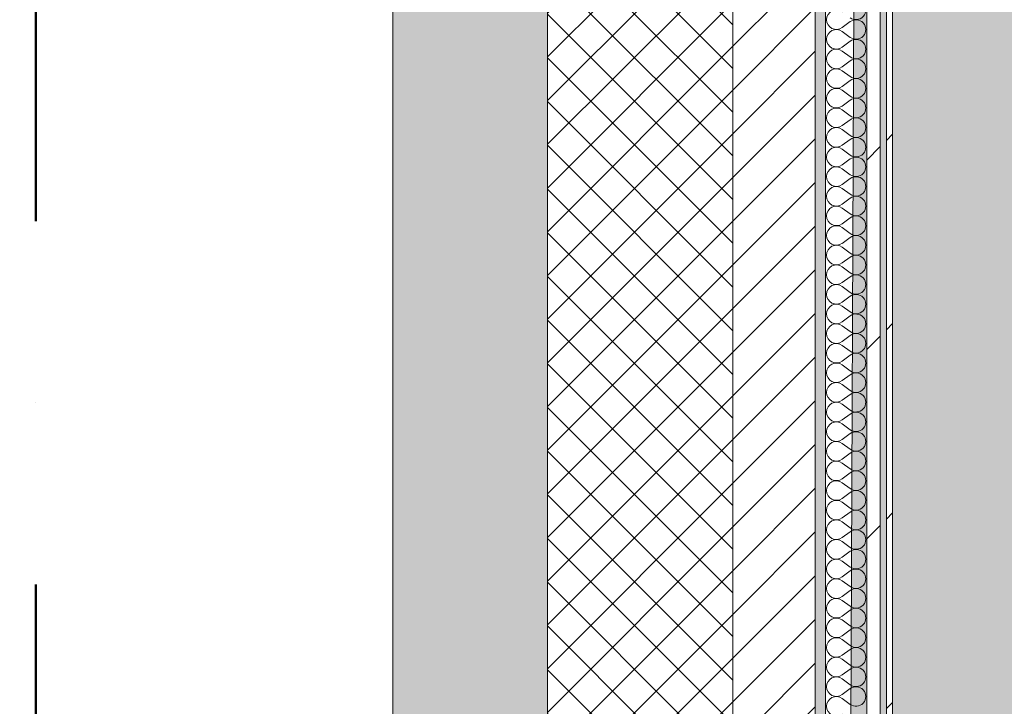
# Model space of a CAD drawing. Header units: millimetres. Extents: x -40968 to 13979, y -19284 to 4746.
# Tile 190 of 234: x -2464 to -1508, y -6400 to -5733. Entities that reach past the tile are written whole.
import ezdxf
from ezdxf.enums import TextEntityAlignment as Align

# ---------------------------------------------------------------- set-up
doc = ezdxf.new("R2010")
doc.units = ezdxf.units.MM
doc.header["$MEASUREMENT"] = 0
doc.linetypes.add('Punto & Rayas', pattern=[670.277762, 317.5, -176.388889, 0, -176.388874])
doc.linetypes.add('Wipeout_Contour', pattern=[1000, 0, -1000])
for name, color, linetype, lineweight, true_color in [('01_2D_Ambit_Pluma_Nº__242', 7, 'Continuous', 50, 0xfb0013), ('12_FAÇ_Façana_Pluma_Nº__102', 7, 'Continuous', 5, 0xcccccc), ('12_FAÇ_Façana_Pluma_Nº__174', 7, 'Continuous', 13, 0xe4ad2c), ('12_FAÇ_Façana_Pluma_Nº__176', 7, 'Continuous', 15, 0x93a0c6), ('Nuevo_05_AUX_Treball_Pluma_Nº__3', 7, 'Continuous', 5, 0xa4a4a4), ('Nuevo_08_E_Envans secs_Pluma_Nº__102', 7, 'Continuous', 5, 0xcccccc), ('Nuevo_08_E_Envans secs_Pluma_Nº__171', 171, 'Continuous', 13, 0xaaaaff), ('Nuevo_08_E_Envans secs_Pluma_Nº__177', 7, 'Continuous', 15, 0xf7e046)]:
    doc.layers.add(name, color=color, linetype=linetype, lineweight=lineweight, true_color=true_color)
for name, color, linetype in [('12_FAÇ_Façana', 7, 'Continuous'), ('Nuevo_05_AUX_Treball', 7, 'Continuous'), ('Nuevo_08_E_Envans secs', 7, 'Continuous')]:
    doc.layers.add(name, color=color, linetype=linetype)
for name, color, linetype, lineweight in [('12_FAÇ_Façana_Pluma_Nº__2', 8, 'Continuous', 5), ('12_FAÇ_Façana_Pluma_Nº__7', 7, 'Continuous', 5), ('Nuevo_08_E_Envans secs_Pluma_Nº__1', 7, 'Continuous', 5), ('Nuevo_Sellos de Zona Archicad_Pluma_Nº__1', 7, 'Continuous', 5)]:
    doc.layers.add(name, color=color, linetype=linetype, lineweight=lineweight)
doc.styles.add('Estilo_Generado_1', font='txt')
pattern_1 = [(45, (0, 0), (-183.848, 183.848), [195, -65]), (45, (7e-14, 183.85), (-183.848, 183.848), [195, -65])]

# ---------------------------------------------------------------- blocks, each defined once
blk = doc.blocks.new('Planta 2_Passadís_5_1', base_point=(-1416.7, 3400.2))
at = {"layer": 'Nuevo_05_AUX_Treball', "linetype": 'Continuous', "lineweight": 0, "true_color": 0xe5e5e5}
blk.add_hatch(color=254, dxfattribs=at).paths.add_polyline_path([(-28277.4, 3863.45), (-28277.4, 2109.55), (-1619.32, 2109.55), (-1682.64, -12338.98), (-3637.99, -12338.98), (-3641.2, -17111.12), (363.89, -17130.66), (363.89, -11988.98), (6068.89, -11988.98), (6068.89, -9207.42), (358.89, -9207.42), (358.89, 2108.94), (7332.11, 2109.55), (7331.95, 3863.45)])
at = {"layer": 'Nuevo_05_AUX_Treball_Pluma_Nº__3', "color": 253, "linetype": 'Continuous', "lineweight": 5, "true_color": 0xa4a4a4, "flags": 128}
blk.add_lwpolyline([(-28277.4, 3863.45), (-28277.4, 2109.55), (-1619.32, 2109.55), (-1682.64, -12338.98), (-3637.99, -12338.98), (-3641.2, -17111.12), (363.89, -17130.66), (363.89, -11988.98), (6068.89, -11988.98), (6068.89, -9207.42), (358.89, -9207.42), (358.89, 2108.94), (7332.11, 2109.55), (7331.95, 3863.45)], close=True, dxfattribs=at)
at = {"layer": 'Nuevo_Sellos de Zona Archicad_Pluma_Nº__1', "color": 7, "lineweight": 5, "style": 'Estilo_Generado_1'}
for tag, p in [('ROOM_NAME', (-1416.7, 3342.05)), ('ROOM_NUMBER', (-1416.7, 3117.65)), ('ROOM_AREA', (-1416.7, 2890.28))]:
    blk.add_attdef(tag, text='', height=120, dxfattribs=at).set_placement(p, align=Align.TOP_LEFT)
blk = doc.blocks.new('Muro_1_1', base_point=(-1681.11, -1193.98))
at = {"layer": '12_FAÇ_Façana_Pluma_Nº__102', "linetype": 'Continuous', "lineweight": 0, "true_color": 0xe5e5e5}
blk.add_hatch(color=254, dxfattribs=at).paths.add_polyline_path([(-2101.11, -10658.98), (-1951.11, -10658.98), (-1951.11, -7438.98), (-1971.11, -7438.98), (-1971.11, -6988.97), (-1951.11, -6988.97), (-1951.11, -1638.98), (-2101.11, -1638.98)])
at = {"layer": '12_FAÇ_Façana_Pluma_Nº__174', "linetype": 'Continuous', "lineweight": 13, "true_color": 0xe4ad2c}
h = blk.add_hatch(dxfattribs=at)
h.set_pattern_fill('SATE_Aislamiento_0001', color=42, style=0, pattern_type=2)
h.set_pattern_definition([(45, (0, 0), (-21.2132, 21.2132), []), (135, (0, 0), (21.2132, 21.2132), [])])
h.paths.add_polyline_path([(-1951.11, -1638.98), (-1951.11, -6988.97), (-1771.11, -6988.97), (-1771.11, -1638.98)])
at = {"layer": '12_FAÇ_Façana_Pluma_Nº__176', "linetype": 'Continuous', "lineweight": 0, "true_color": 0x495063}
blk.add_hatch(color=251, dxfattribs=at).paths.add_polyline_path([(-1681.11, -1678.98), (-1691.11, -1678.98), (-1691.11, -6988.97), (-1681.11, -6988.97)])
at = {"layer": '12_FAÇ_Façana_Pluma_Nº__2', "linetype": 'Continuous', "lineweight": 5}
h = blk.add_hatch(dxfattribs=at)
h.set_pattern_fill('Ceramic_0001', color=8, style=0, pattern_type=2)
h.set_pattern_definition([(45, (0, 0), (-21.2132, 21.2132), [])])
h.paths.add_polyline_path([(-1691.11, -1678.98), (-1771.11, -1678.98), (-1771.11, -6988.97), (-1691.11, -6988.97)])
at = {"layer": '12_FAÇ_Façana_Pluma_Nº__7', "color": 7, "linetype": 'Continuous', "lineweight": 5}
for p, q in [((-1951.11, -1638.98), (-1951.11, -6988.97)), ((-1771.11, -6988.97), (-1771.11, -1678.98)), ((-1691.11, -6988.97), (-1691.11, -1678.98))]:
    blk.add_line(p, q, dxfattribs=at)
at = {"layer": '12_FAÇ_Façana_Pluma_Nº__7', "color": 7, "linetype": 'Continuous', "lineweight": 5, "flags": 128}
for points in [[(-2101.11, -1638.98), (-2101.11, -10658.98)], [(-1681.11, -6988.97), (-1681.11, -1678.98)]]:
    blk.add_lwpolyline(points, dxfattribs=at)
blk = doc.blocks.new('*X368')
at = {"layer": 'Nuevo_08_E_Envans secs_Pluma_Nº__102', "color": 254, "linetype": 'Continuous', "lineweight": 5, "true_color": 0xcccccc}
for p, q in [((-1657.3, -5735.24), (-1664.92, -5740.95)), ((-1657.3, -5750.48), (-1664.92, -5744.76)), ((-1657.3, -5754.29), (-1664.92, -5760)), ((-1657.3, -5769.52), (-1664.92, -5763.81)), ((-1657.3, -5773.33), (-1664.92, -5779.05)), ((-1657.3, -5788.57), (-1664.92, -5782.86)), ((-1657.3, -5792.38), (-1664.92, -5798.1)), ((-1657.3, -5807.62), (-1664.92, -5801.9)), ((-1657.3, -5811.43), (-1664.92, -5817.14)), ((-1657.3, -5826.67), (-1664.92, -5820.95)), ((-1657.3, -5830.48), (-1664.92, -5836.19)), ((-1657.3, -5845.71), (-1664.92, -5840)), ((-1657.3, -5849.52), (-1664.92, -5855.24)), ((-1657.3, -5864.76), (-1664.92, -5859.05)), ((-1657.3, -5868.57), (-1664.92, -5874.29)), ((-1657.3, -5883.81), (-1664.92, -5878.1)), ((-1657.3, -5887.62), (-1664.92, -5893.33)), ((-1657.3, -5902.86), (-1664.92, -5897.14)), ((-1657.3, -5906.67), (-1664.92, -5912.38)), ((-1657.3, -5921.9), (-1664.92, -5916.19)), ((-1657.3, -5925.71), (-1664.92, -5931.43)), ((-1657.3, -5940.95), (-1664.92, -5935.24)), ((-1657.3, -5944.76), (-1664.92, -5950.48)), ((-1657.3, -5960), (-1664.92, -5954.29)), ((-1657.3, -5963.81), (-1664.92, -5969.52)), ((-1657.3, -5979.05), (-1664.92, -5973.33)), ((-1657.3, -5982.86), (-1664.92, -5988.57)), ((-1657.3, -5998.1), (-1664.92, -5992.38)), ((-1657.3, -6001.9), (-1664.92, -6007.62)), ((-1657.3, -6017.14), (-1664.92, -6011.43)), ((-1657.3, -6020.95), (-1664.92, -6026.67)), ((-1657.3, -6036.19), (-1664.92, -6030.48)), ((-1657.3, -6040), (-1664.92, -6045.71)), ((-1657.3, -6055.24), (-1664.92, -6049.52)), ((-1657.3, -6059.05), (-1664.92, -6064.76)), ((-1657.3, -6074.29), (-1664.92, -6068.57)), ((-1657.3, -6078.1), (-1664.92, -6083.81)), ((-1657.3, -6093.33), (-1664.92, -6087.62)), ((-1657.3, -6097.14), (-1664.92, -6102.86)), ((-1657.3, -6112.38), (-1664.92, -6106.67)), ((-1657.3, -6116.19), (-1664.92, -6121.9)), ((-1657.3, -6131.43), (-1664.92, -6125.71)), ((-1657.3, -6135.24), (-1664.92, -6140.95)), ((-1657.3, -6150.48), (-1664.92, -6144.76)), ((-1657.3, -6154.29), (-1664.92, -6160)), ((-1657.3, -6169.52), (-1664.92, -6163.81)), ((-1657.3, -6173.33), (-1664.92, -6179.05)), ((-1657.3, -6188.57), (-1664.92, -6182.86)), ((-1657.3, -6192.38), (-1664.92, -6198.1)), ((-1657.3, -6207.62), (-1664.92, -6201.9)), ((-1657.3, -6211.43), (-1664.92, -6217.14)), ((-1657.3, -6226.67), (-1664.92, -6220.95)), ((-1657.3, -6230.48), (-1664.92, -6236.19)), ((-1657.3, -6245.71), (-1664.92, -6240)), ((-1657.3, -6249.52), (-1664.92, -6255.24)), ((-1657.3, -6264.76), (-1664.92, -6259.05)), ((-1657.3, -6268.57), (-1664.92, -6274.29)), ((-1657.3, -6283.81), (-1664.92, -6278.1)), ((-1657.3, -6287.62), (-1664.92, -6293.33)), ((-1657.3, -6302.86), (-1664.92, -6297.14)), ((-1657.3, -6306.67), (-1664.92, -6312.38)), ((-1657.3, -6321.9), (-1664.92, -6316.19)), ((-1657.3, -6325.71), (-1664.92, -6331.43)), ((-1657.3, -6340.95), (-1664.92, -6335.24)), ((-1657.3, -6344.76), (-1664.92, -6350.48)), ((-1657.3, -6360), (-1664.92, -6354.29)), ((-1657.3, -6363.81), (-1664.92, -6369.52)), ((-1657.3, -6379.05), (-1664.92, -6373.33)), ((-1657.3, -6382.86), (-1664.92, -6388.57)), ((-1657.3, -6398.1), (-1664.92, -6392.38))]:
    blk.add_line(p, q, dxfattribs=at)
for centre, start, end in [((-1651.59, -5723.81), 233.1301, 126.8699), ((-1670.63, -5733.33), 53.1301, 180), ((-1670.63, -5733.33), 180, 306.8699), ((-1651.59, -5742.86), 233.1301, 126.8699), ((-1670.63, -5752.38), 53.1301, 180), ((-1670.63, -5752.38), 180, 306.8699), ((-1651.59, -5761.9), 233.1301, 126.8699), ((-1670.63, -5771.43), 53.1301, 180), ((-1670.63, -5771.43), 180, 306.8699), ((-1651.59, -5780.95), 233.1301, 126.8699), ((-1670.63, -5790.48), 53.1301, 180), ((-1670.63, -5790.48), 180, 306.8699), ((-1651.59, -5800), 233.1301, 126.8699), ((-1670.63, -5809.52), 53.1301, 180), ((-1670.63, -5809.52), 180, 306.8699), ((-1651.59, -5819.05), 233.1301, 126.8699), ((-1670.63, -5828.57), 53.1301, 180), ((-1670.63, -5828.57), 180, 306.8699), ((-1651.59, -5838.1), 233.1301, 126.8699), ((-1670.63, -5847.62), 53.1301, 180), ((-1670.63, -5847.62), 180, 306.8699), ((-1651.59, -5857.14), 233.1301, 126.8699), ((-1670.63, -5866.67), 53.1301, 180), ((-1670.63, -5866.67), 180, 306.8699), ((-1651.59, -5876.19), 233.1301, 126.8699), ((-1670.63, -5885.71), 53.1301, 180), ((-1670.63, -5885.71), 180, 306.8699), ((-1651.59, -5895.24), 233.1301, 126.8699), ((-1670.63, -5904.76), 53.1301, 180), ((-1670.63, -5904.76), 180, 306.8699), ((-1651.59, -5914.29), 233.1301, 126.8699), ((-1670.63, -5923.81), 53.1301, 180), ((-1670.63, -5923.81), 180, 306.8699), ((-1651.59, -5933.33), 233.1301, 126.8699), ((-1670.63, -5942.86), 53.1301, 180), ((-1670.63, -5942.86), 180, 306.8699), ((-1651.59, -5952.38), 233.1301, 126.8699), ((-1670.63, -5961.9), 53.1301, 180), ((-1670.63, -5961.9), 180, 306.8699), ((-1651.59, -5971.43), 233.1301, 126.8699), ((-1670.63, -5980.95), 53.1301, 180), ((-1670.63, -5980.95), 180, 306.8699), ((-1651.59, -5990.48), 233.1301, 126.8699), ((-1670.63, -6000), 53.1301, 180), ((-1670.63, -6000), 180, 306.8699), ((-1651.59, -6009.52), 233.1301, 126.8699), ((-1670.63, -6019.05), 53.1301, 180), ((-1670.63, -6019.05), 180, 306.8699), ((-1651.59, -6028.57), 233.1301, 126.8699), ((-1670.63, -6038.1), 53.1301, 180), ((-1670.63, -6038.1), 180, 306.8699), ((-1651.59, -6047.62), 233.1301, 126.8699), ((-1670.63, -6057.14), 53.1301, 180), ((-1670.63, -6057.14), 180, 306.8699), ((-1651.59, -6066.67), 233.1301, 126.8699), ((-1670.63, -6076.19), 53.1301, 180), ((-1670.63, -6076.19), 180, 306.8699), ((-1651.59, -6085.71), 233.1301, 126.8699), ((-1670.63, -6095.24), 53.1301, 180), ((-1670.63, -6095.24), 180, 306.8699), ((-1651.59, -6104.76), 233.1301, 126.8699), ((-1670.63, -6114.29), 53.1301, 180), ((-1670.63, -6114.29), 180, 306.8699), ((-1651.59, -6123.81), 233.1301, 126.8699), ((-1670.63, -6133.33), 53.1301, 180), ((-1670.63, -6133.33), 180, 306.8699), ((-1651.59, -6142.86), 233.1301, 126.8699), ((-1670.63, -6152.38), 53.1301, 180), ((-1670.63, -6152.38), 180, 306.8699), ((-1651.59, -6161.9), 233.1301, 126.8699), ((-1670.63, -6171.43), 53.1301, 180), ((-1670.63, -6171.43), 180, 306.8699), ((-1651.59, -6180.95), 233.1301, 126.8699), ((-1670.63, -6190.48), 53.1301, 180), ((-1670.63, -6190.48), 180, 306.8699), ((-1651.59, -6200), 233.1301, 126.8699), ((-1670.63, -6209.52), 53.1301, 180), ((-1670.63, -6209.52), 180, 306.8699), ((-1651.59, -6219.05), 233.1301, 126.8699), ((-1670.63, -6228.57), 53.1301, 180), ((-1670.63, -6228.57), 180, 306.8699), ((-1651.59, -6238.1), 233.1301, 126.8699), ((-1670.63, -6247.62), 53.1301, 180), ((-1670.63, -6247.62), 180, 306.8699), ((-1651.59, -6257.14), 233.1301, 126.8699), ((-1670.63, -6266.67), 53.1301, 180), ((-1670.63, -6266.67), 180, 306.8699), ((-1651.59, -6276.19), 233.1301, 126.8699), ((-1670.63, -6285.71), 53.1301, 180), ((-1670.63, -6285.71), 180, 306.8699), ((-1651.59, -6295.24), 233.1301, 126.8699), ((-1670.63, -6304.76), 53.1301, 180), ((-1670.63, -6304.76), 180, 306.8699), ((-1651.59, -6314.29), 233.1301, 126.8699), ((-1670.63, -6323.81), 53.1301, 180), ((-1670.63, -6323.81), 180, 306.8699), ((-1651.59, -6333.33), 233.1301, 126.8699), ((-1670.63, -6342.86), 53.1301, 180), ((-1670.63, -6342.86), 180, 306.8699), ((-1651.59, -6352.38), 233.1301, 126.8699), ((-1670.63, -6361.9), 53.1301, 180), ((-1670.63, -6361.9), 180, 306.8699), ((-1651.59, -6371.43), 233.1301, 126.8699), ((-1670.63, -6380.95), 53.1301, 180), ((-1670.63, -6380.95), 180, 306.8699), ((-1651.59, -6390.48), 233.1301, 126.8699), ((-1670.63, -6400), 53.1301, 180), ((-1670.63, -6400), 180, 306.8699)]:
    blk.add_arc(centre, 9.52, start, end, dxfattribs=at)
blk = doc.blocks.new('Muro_120_1', base_point=(-1616.11, -6988.97))
at = {"layer": 'Nuevo_08_E_Envans secs_Pluma_Nº__1', "color": 7, "linetype": 'Continuous', "lineweight": 5, "flags": 128}
blk.add_lwpolyline([(-1681.11, -1703.98), (-1681.11, -6988.97)], dxfattribs=at)
at = {"color": 254, "linetype": 'Wipeout_Contour', "lineweight": 0, "ltscale": 19077.207977}
blk.add_wipeout([(-1628.11, -6988.97), (-1628.11, -1703.98), (-1641.11, -1703.98), (-1641.11, -6988.97)], dxfattribs=at).dxf.layer = 'Nuevo_08_E_Envans secs'
at = {"color": 254, "linetype": 'Wipeout_Contour', "lineweight": 0, "ltscale": 19048.763385}
blk.add_wipeout([(-1616.11, -6988.97), (-1616.11, -1703.98), (-1622.11, -1703.98), (-1622.11, -6988.97)], dxfattribs=at).dxf.layer = 'Nuevo_08_E_Envans secs'
at = {"layer": 'Nuevo_08_E_Envans secs_Pluma_Nº__171', "linetype": 'Continuous', "lineweight": 13, "true_color": 0xaaaaff}
h = blk.add_hatch(dxfattribs=at)
h.set_pattern_fill('Panellat_HPL_0001', color=161, style=0, pattern_type=2)
h.set_pattern_definition(pattern_1)
h.paths.add_polyline_path([(-1616.11, -6988.97), (-1616.11, -1703.98), (-1622.11, -1703.98), (-1622.11, -6988.97)])
at = {"layer": 'Nuevo_08_E_Envans secs_Pluma_Nº__177', "linetype": 'Continuous', "lineweight": 15, "true_color": 0xf7e046}
h = blk.add_hatch(dxfattribs=at)
h.set_pattern_fill('Panellat_HPL_0001', color=53, style=0, pattern_type=2)
h.set_pattern_definition(pattern_1)
h.paths.add_polyline_path([(-1628.11, -6988.97), (-1628.11, -1703.98), (-1641.11, -1703.98), (-1641.11, -6988.97)])
at = {"layer": 'Nuevo_08_E_Envans secs_Pluma_Nº__1', "color": 7, "linetype": 'Continuous', "lineweight": 5}
for p, q in [((-1641.11, -6988.97), (-1641.11, -1703.98)), ((-1628.11, -6988.97), (-1628.11, -1703.98)), ((-1622.11, -6988.97), (-1622.11, -1703.98))]:
    blk.add_line(p, q, dxfattribs=at)
at = {"layer": 'Nuevo_08_E_Envans secs_Pluma_Nº__1', "color": 7, "linetype": 'Continuous', "lineweight": 5, "flags": 128}
blk.add_lwpolyline([(-1616.11, -6988.97), (-1616.11, -1703.98)], dxfattribs=at)
at = {"layer": 'Nuevo_08_E_Envans secs', "color": 7, "lineweight": 20}
blk.add_blockref('*X368', (0, 0), dxfattribs=at)

msp = doc.modelspace()

# ---------------------------------------------------------------- linework, layer by layer
at = {"layer": '01_2D_Ambit_Pluma_Nº__242', "color": 1, "linetype": 'Punto & Rayas', "lineweight": 50, "true_color": 0xfb0013, "flags": 128}
msp.add_lwpolyline([(-28500.02, 1816.8), (-28500.02, 4745.93), (7879.57, 4745.93), (7879.57, -1396.87), (6474.15, -1396.87), (6474.15, -11392.72), (6916.3, -11392.72), (6916.3, -17756.6), (-3932.28, -17756.6), (-3932.28, -11834.88), (-2447.9, -11834.88), (-2447.9, -2249.59), (-23311.17, -2249.59), (-23311.17, 1816.8)], close=True, dxfattribs=at)
at = {"layer": 'Nuevo_05_AUX_Treball', "color": 254, "linetype": 'Continuous', "lineweight": 0, "true_color": 0xe5e5e5, "flags": 128}
msp.add_lwpolyline([(-28277.4, 3863.45), (-28277.4, 2109.55), (-1619.32, 2109.55), (-1682.64, -12338.98), (-3637.99, -12338.98), (-3641.2, -17111.12), (363.89, -17130.66), (363.89, -11988.98), (6068.89, -11988.98), (6068.89, -9207.42), (358.89, -9207.42), (358.89, 2108.94), (7332.11, 2109.55), (7331.95, 3863.45)], close=True, dxfattribs=at)

# ---------------------------------------------------------------- block references
at = {"layer": '12_FAÇ_Façana', "color": 7, "lineweight": 20}
msp.add_blockref('Muro_1_1', (-1681.11, -1193.98), dxfattribs=at)
at = {"layer": 'Nuevo_05_AUX_Treball', "color": 7, "linetype": 'Continuous', "lineweight": 5}
msp.add_blockref('Planta 2_Passadís_5_1', (-1416.7, 3400.2), dxfattribs=at)

# ---------------------------------------------------------------- next in the draw order: block references
at = {"layer": 'Nuevo_08_E_Envans secs', "color": 7, "lineweight": 20}
msp.add_blockref('Muro_120_1', (-1616.11, -6988.97), dxfattribs=at)

doc.saveas('drawing.dxf')
